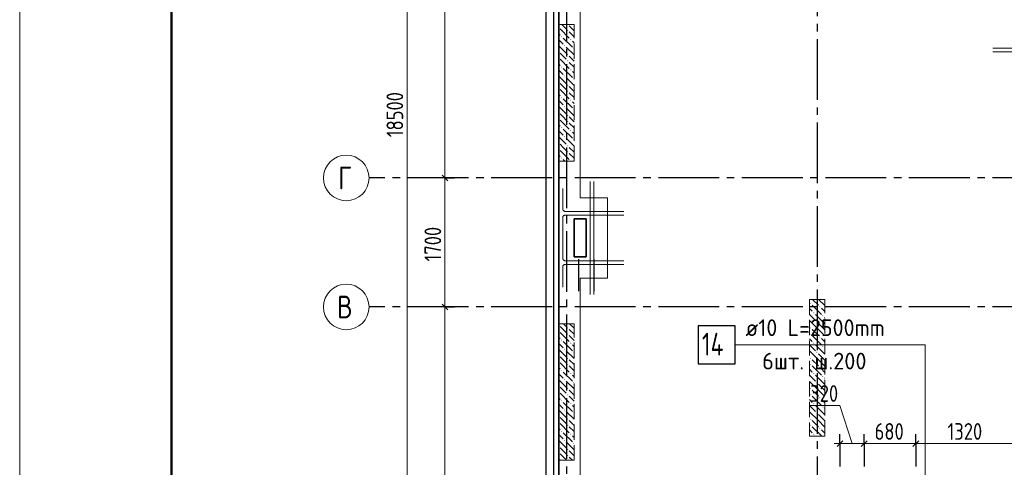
# Model space of a CAD drawing. Header units: millimetres. Extents: x 0 to 61017, y 0 to 42000.
# Tile 5 of 29: x 0 to 12965, y 24988 to 30885. Entities that reach past the tile are written whole.
import ezdxf

# ---------------------------------------------------------------- set-up
doc = ezdxf.new("R2010")
doc.units = ezdxf.units.MM
doc.linetypes.add('______2', pattern=[270, 200, -70])
doc.linetypes.add('______5', pattern=[1100, 800, -100, 100, -100])
for name, color, linetype, lineweight in [('Standard', 7, 'Continuous', 25), ('ДОП Низ по У', 7, 'Continuous', 25), ('ЖБ Пилон', 180, 'Continuous', 25), ('Обрамление П-обр. равн.', 7, 'Continuous', 25), ('Обрамление проемов стержнями', 7, 'Continuous', 25), ('Оси', 40, '______5', 18), ('Позиционная метка линия выноска', 7, 'Continuous', 13), ('Позиционная метка номер позиции', 7, 'Continuous', 13)]:
    doc.layers.add(name, color=color, linetype=linetype, lineweight=lineweight)
doc.layers.add('ЖБ Перекрытие верхний уровень', color=7, linetype='Continuous', lineweight=25, true_color=0xe0e0ff)
doc.styles.add('GOST 2.304-81', font='txt')
doc.styles.add('ISOCPEUR', font='txt')

msp = doc.modelspace()

# ---------------------------------------------------------------- hatches: boundary and pattern name
at = {"layer": 'ЖБ Пилон', "linetype": 'Continuous', "lineweight": 18, "transparency": 33554687}
for points in [[(7100, 30787), (7103, 30783), (7100, 30780)], [(7210, 30743), (7217, 30750), (7223, 30743), (7217, 30737)], [(7220, 30820), (7217, 30817), (7214, 30820)], [(7130, 30663), (7137, 30670), (7143, 30663), (7137, 30657)], [(7250, 30623), (7257, 30630), (7263, 30623), (7257, 30617)], [(7170, 30543), (7177, 30550), (7183, 30543), (7177, 30537)], [(7290, 30503), (7297, 30510), (7300, 30507), (7300, 30500), (7297, 30497)], [(7100, 30467), (7103, 30463), (7100, 30460)], [(7100, 30387), (7103, 30383), (7100, 30380)], [(7210, 30423), (7217, 30430), (7223, 30423), (7217, 30417)], [(7210, 30343), (7217, 30350), (7223, 30343), (7217, 30337)], [(7130, 30263), (7137, 30270), (7143, 30263), (7137, 30257)], [(7250, 30223), (7257, 30230), (7263, 30223), (7257, 30217)], [(7170, 30143), (7177, 30150), (7183, 30143), (7177, 30137)], [(7290, 30103), (7297, 30110), (7300, 30107), (7300, 30100), (7297, 30097)], [(7100, 30067), (7103, 30063), (7100, 30060)], [(7100, 29987), (7103, 29983), (7100, 29980)], [(7210, 30023), (7217, 30030), (7223, 30023), (7217, 30017)], [(7210, 29943), (7217, 29950), (7223, 29943), (7217, 29937)], [(7130, 29863), (7137, 29870), (7143, 29863), (7137, 29857)], [(7250, 29823), (7257, 29830), (7263, 29823), (7257, 29817)], [(7170, 29743), (7177, 29750), (7183, 29743), (7177, 29737)], [(7290, 29703), (7297, 29710), (7300, 29707), (7300, 29700), (7297, 29697)], [(7100, 29667), (7103, 29663), (7100, 29660)], [(7100, 29587), (7103, 29583), (7100, 29580)], [(7210, 29623), (7217, 29630), (7223, 29623), (7217, 29617)], [(7130, 29463), (7137, 29470), (7143, 29463), (7137, 29457)], [(7210, 29543), (7217, 29550), (7223, 29543), (7217, 29537)], [(7170, 29343), (7177, 29350), (7183, 29343), (7177, 29337)], [(7250, 29423), (7257, 29430), (7263, 29423), (7257, 29417)], [(7290, 29303), (7297, 29310), (7300, 29307), (7300, 29300), (7297, 29297)], [(7100, 29267), (7103, 29263), (7100, 29260)], [(7100, 29187), (7103, 29183), (7100, 29180)], [(7210, 29223), (7217, 29230), (7223, 29223), (7217, 29217)], [(7130, 29063), (7137, 29070), (7143, 29063), (7137, 29057)], [(7210, 29143), (7217, 29150), (7223, 29143), (7217, 29137)], [(7250, 29023), (7257, 29030), (7263, 29023), (7260, 29020), (7254, 29020)], [(10410, 27143), (10417, 27150), (10423, 27143), (10417, 27137)], [(10530, 27103), (10537, 27110), (10543, 27103), (10537, 27097)], [(10450, 27023), (10457, 27030), (10463, 27023), (10457, 27017)], [(10570, 26983), (10577, 26990), (10583, 26983), (10577, 26977)], [(7100, 26867), (7103, 26863), (7100, 26860)], [(10490, 26903), (10497, 26910), (10503, 26903), (10497, 26897)], [(7100, 26787), (7103, 26783), (7100, 26780)], [(7210, 26823), (7217, 26830), (7223, 26823), (7217, 26817)], [(7210, 26743), (7217, 26750), (7223, 26743), (7217, 26737)], [(10410, 26823), (10417, 26830), (10423, 26823), (10417, 26817)], [(10410, 26743), (10417, 26750), (10423, 26743), (10417, 26737)], [(10530, 26703), (10537, 26710), (10543, 26703), (10537, 26697)], [(7130, 26663), (7137, 26670), (7143, 26663), (7137, 26657)], [(7250, 26623), (7257, 26630), (7263, 26623), (7257, 26617)], [(10450, 26623), (10457, 26630), (10463, 26623), (10457, 26617)], [(10570, 26583), (10577, 26590), (10583, 26583), (10577, 26577)], [(7100, 26467), (7103, 26463), (7100, 26460)], [(7170, 26543), (7177, 26550), (7183, 26543), (7177, 26537)], [(7290, 26503), (7297, 26510), (7300, 26507), (7300, 26500), (7297, 26497)], [(10490, 26503), (10497, 26510), (10503, 26503), (10497, 26497)], [(7100, 26387), (7103, 26383), (7100, 26380)], [(7210, 26423), (7217, 26430), (7223, 26423), (7217, 26417)], [(7210, 26343), (7217, 26350), (7223, 26343), (7217, 26337)], [(10410, 26423), (10417, 26430), (10423, 26423), (10417, 26417)], [(10410, 26343), (10417, 26350), (10423, 26343), (10417, 26337)], [(7130, 26263), (7137, 26270), (7143, 26263), (7137, 26257)], [(7250, 26223), (7257, 26230), (7263, 26223), (7257, 26217)], [(10450, 26223), (10457, 26230), (10463, 26223), (10457, 26217)], [(10530, 26303), (10537, 26310), (10543, 26303), (10537, 26297)], [(10570, 26183), (10577, 26190), (10583, 26183), (10577, 26177)], [(7100, 26067), (7103, 26063), (7100, 26060)], [(7170, 26143), (7177, 26150), (7183, 26143), (7177, 26137)], [(7290, 26103), (7297, 26110), (7300, 26107), (7300, 26100), (7297, 26097)], [(10490, 26103), (10497, 26110), (10503, 26103), (10497, 26097)], [(7100, 25987), (7103, 25983), (7100, 25980)], [(7210, 26023), (7217, 26030), (7223, 26023), (7217, 26017)], [(7210, 25943), (7217, 25950), (7223, 25943), (7217, 25937)], [(10410, 26023), (10417, 26030), (10423, 26023), (10417, 26017)], [(10410, 25943), (10417, 25950), (10423, 25943), (10417, 25937)], [(7130, 25863), (7137, 25870), (7143, 25863), (7137, 25857)], [(7250, 25823), (7257, 25830), (7263, 25823), (7257, 25817)], [(10450, 25823), (10457, 25830), (10463, 25823), (10457, 25817)], [(10530, 25903), (10537, 25910), (10543, 25903), (10537, 25897)], [(7170, 25743), (7177, 25750), (7183, 25743), (7177, 25737)], [(7290, 25703), (7297, 25710), (7300, 25707), (7300, 25700), (7297, 25697)], [(10490, 25703), (10497, 25710), (10503, 25703), (10497, 25697)], [(10570, 25783), (10577, 25790), (10583, 25783), (10577, 25777)], [(7100, 25667), (7103, 25663), (7100, 25660)], [(7100, 25587), (7103, 25583), (7100, 25580)], [(7210, 25623), (7217, 25630), (7223, 25623), (7217, 25617)], [(7210, 25543), (7217, 25550), (7223, 25543), (7217, 25537)], [(10410, 25623), (10417, 25630), (10423, 25623), (10417, 25617)], [(10410, 25543), (10417, 25550), (10423, 25543), (10417, 25537)], [(7130, 25463), (7137, 25470), (7143, 25463), (7137, 25457)], [(7250, 25423), (7257, 25430), (7263, 25423), (7257, 25417)], [(10450, 25423), (10457, 25430), (10463, 25423), (10457, 25417)], [(10530, 25503), (10537, 25510), (10543, 25503), (10537, 25497)], [(7170, 25343), (7177, 25350), (7183, 25343), (7177, 25337)], [(7290, 25303), (7297, 25310), (7300, 25307), (7300, 25300), (7297, 25297)], [(7100, 25267), (7103, 25263), (7100, 25260)], [(7100, 25187), (7103, 25183), (7100, 25180)], [(7210, 25223), (7217, 25230), (7223, 25223), (7217, 25217)], [(7210, 25143), (7217, 25150), (7223, 25143), (7217, 25137)]]:
    msp.add_hatch(color=7, dxfattribs=at).paths.add_polyline_path(points, flags=16)

# ---------------------------------------------------------------- linework, layer by layer
at = {"layer": 'Standard', "color": 7, "linetype": 'Continuous', "lineweight": 13, "transparency": 33554687}
for p, q in [((5600, 28800), (5600, 34300)), ((5600, 27100), (5600, 28800)), ((5600, 21600), (5600, 27100)), ((10801, 25800), (10410, 25800)), ((10960, 25300), (10801, 25800)), ((10800, 25300), (10725, 25300)), ((10800, 25300), (11120, 25300)), ((11120, 25300), (11800, 25300)), ((11800, 25300), (13120, 25300))]:
    msp.add_line(p, q, dxfattribs=at)
at = {"layer": 'Standard', "color": 251, "linetype": 'Continuous', "lineweight": -3, "true_color": 0x656565, "transparency": 33554687}
for p, q in [((5600, 28800), (5475, 28800)), ((5600, 28800), (5725, 28800)), ((5600, 28800), (5600, 28800)), ((5600, 27100), (5475, 27100)), ((5600, 27100), (5725, 27100)), ((5600, 27100), (5600, 27100)), ((10800, 25300), (10800, 25425)), ((11120, 25300), (11120, 25425)), ((11800, 25300), (11800, 25425)), ((10800, 25300), (10800, 25175)), ((10800, 25300), (10800, 25000)), ((11120, 25300), (11120, 25175)), ((11120, 25300), (11120, 25000)), ((11800, 25300), (11800, 25175)), ((11800, 25300), (11800, 25000))]:
    msp.add_line(p, q, dxfattribs=at)
at = {"layer": 'Standard', "color": 7, "linetype": 'Continuous', "lineweight": 25, "transparency": 33554687}
for p, q in [((5638, 28763), (5562, 28838)), ((5638, 27063), (5562, 27138)), ((10762, 25263), (10838, 25338)), ((11082, 25263), (11158, 25338)), ((11762, 25263), (11838, 25338))]:
    msp.add_line(p, q, dxfattribs=at)
at = {"layer": 'Standard', "color": 7, "linetype": 'Continuous', "lineweight": 13, "transparency": 33554687}
msp.add_lwpolyline([(0, 0), (59400, 0), (59400, 42000), (0, 42000), (0, 0)], close=True, dxfattribs=at)
at = {"layer": 'Standard', "color": 7, "linetype": 'Continuous', "lineweight": 50, "transparency": 33554687}
msp.add_lwpolyline([(2000, 41500), (58900, 41500), (58900, 500), (2000, 500), (2000, 41500)], close=True, dxfattribs=at)
at = {"layer": 'Standard', "color": 7, "linetype": 'Continuous', "lineweight": 13, "transparency": 33554687}
msp.add_lwpolyline([(5100, 20400), (5100, 29236), (5100, 29236), (5100, 38900)], dxfattribs=at)
at = {"layer": 'Standard', "color": 254, "linetype": 'Continuous', "lineweight": 25, "true_color": 0xc4c4ff, "transparency": 33554687}
for points in [[(6929, 19695), (49881, 19695), (49881, 38970), (6929, 38970), (6929, 19695)], [(7029, 19795), (49781, 19795), (49781, 38870), (7029, 38870), (7029, 19795)]]:
    msp.add_lwpolyline(points, dxfattribs=at)
at = {"layer": 'ДОП Низ по У', "color": 7, "linetype": 'Continuous', "lineweight": 13, "transparency": 33554687}
msp.add_line((9537, 26600), (11623, 26600), dxfattribs=at)
at = {"layer": 'ДОП Низ по У', "color": 7, "linetype": 'Continuous', "lineweight": 25, "transparency": 33554687}
msp.add_lwpolyline([(8933, 26350), (9423, 26350), (9423, 26850), (8933, 26850), (8933, 26350)], dxfattribs=at)
at = {"layer": 'ЖБ Перекрытие верхний уровень', "color": 7, "linetype": 'Continuous', "lineweight": 35, "transparency": 33554687}
for p, q in [((7100, 34500), (7100, 19870)), ((7460, 28260), (7300, 28260)), ((7300, 28260), (7300, 27760)), ((7460, 27760), (7460, 28260)), ((7300, 27760), (7460, 27760))]:
    msp.add_line(p, q, dxfattribs=at)
at = {"layer": 'ЖБ Пилон', "color": 253, "linetype": '______2', "lineweight": 13, "true_color": 0xa0a0a0, "transparency": 33554687}
for p, q in [((7100, 30820), (7100, 29020)), ((7300, 30820), (7100, 30820)), ((7300, 29020), (7300, 30820)), ((7100, 29020), (7300, 29020)), ((10400, 27200), (10400, 25400)), ((10600, 27200), (10400, 27200)), ((10600, 25400), (10600, 27200)), ((7100, 26880), (7100, 25080)), ((7300, 26880), (7100, 26880)), ((7300, 25080), (7300, 26880)), ((10400, 25400), (10600, 25400)), ((7100, 25080), (7300, 25080))]:
    msp.add_line(p, q, dxfattribs=at)
at = {"layer": 'ЖБ Пилон', "color": 9, "linetype": 'Continuous', "lineweight": 18, "true_color": 0xc7c7c7, "transparency": 33554687}
for p, q in [((7117, 30763), (7237, 30643)), ((7157, 30803), (7140, 30820)), ((7197, 30763), (7157, 30803)), ((7237, 30803), (7300, 30740)), ((7100, 30700), (7117, 30683)), ((7100, 30620), (7157, 30563)), ((7157, 30643), (7277, 30523)), ((7237, 30723), (7300, 30660)), ((7300, 30580), (7277, 30603)), ((7100, 30540), (7197, 30443)), ((7300, 30420), (7197, 30523)), ((7157, 30403), (7117, 30443)), ((7117, 30363), (7237, 30243)), ((7197, 30363), (7157, 30403)), ((7237, 30403), (7300, 30340)), ((7100, 30300), (7117, 30283)), ((7100, 30220), (7157, 30163)), ((7157, 30243), (7277, 30123)), ((7237, 30323), (7300, 30260)), ((7100, 30140), (7197, 30043)), ((7300, 30020), (7197, 30123)), ((7300, 30180), (7277, 30203)), ((7157, 30003), (7117, 30043)), ((7117, 29963), (7237, 29843)), ((7197, 29963), (7157, 30003)), ((7237, 30003), (7300, 29940)), ((7100, 29900), (7117, 29883)), ((7100, 29820), (7157, 29763)), ((7157, 29843), (7277, 29723)), ((7237, 29923), (7300, 29860)), ((7100, 29740), (7197, 29643)), ((7300, 29620), (7197, 29723)), ((7300, 29780), (7277, 29803)), ((7157, 29603), (7117, 29643)), ((7117, 29563), (7237, 29443)), ((7197, 29563), (7157, 29603)), ((7237, 29603), (7300, 29540)), ((7100, 29500), (7117, 29483)), ((7157, 29443), (7277, 29323)), ((7237, 29523), (7300, 29460)), ((7100, 29420), (7157, 29363)), ((7100, 29340), (7197, 29243)), ((7300, 29220), (7197, 29323)), ((7300, 29380), (7277, 29403)), ((7157, 29203), (7117, 29243)), ((7197, 29163), (7157, 29203)), ((7237, 29203), (7300, 29140)), ((7100, 29100), (7117, 29083)), ((7117, 29163), (7237, 29043)), ((7157, 29043), (7180, 29020)), ((7237, 29123), (7300, 29060)), ((7100, 29020), (7100, 29020)), ((10437, 27123), (10557, 27003)), ((10440, 27200), (10517, 27123)), ((10520, 27200), (10597, 27123)), ((10400, 27080), (10437, 27043)), ((10400, 27000), (10477, 26923)), ((10597, 26883), (10477, 27003)), ((10597, 27043), (10557, 27083)), ((10600, 27040), (10597, 27043)), ((7157, 26803), (7117, 26843)), ((7160, 26880), (7197, 26843)), ((7300, 26820), (7240, 26880)), ((10517, 26803), (10400, 26920)), ((10517, 26883), (10597, 26803)), ((10597, 26963), (10600, 26960)), ((10597, 26883), (10600, 26880)), ((7117, 26763), (7237, 26643)), ((7197, 26763), (7157, 26803)), ((7237, 26803), (7300, 26740)), ((7237, 26723), (7300, 26660)), ((10437, 26803), (10517, 26723)), ((10437, 26723), (10557, 26603)), ((10517, 26803), (10597, 26723)), ((10597, 26803), (10600, 26800)), ((7100, 26700), (7117, 26683)), ((7100, 26620), (7157, 26563)), ((7157, 26643), (7277, 26523)), ((7300, 26580), (7277, 26603)), ((10400, 26680), (10437, 26643)), ((10400, 26600), (10477, 26523)), ((10597, 26483), (10477, 26603)), ((10597, 26643), (10557, 26683)), ((10600, 26640), (10597, 26643)), ((7100, 26540), (7197, 26443)), ((7300, 26420), (7197, 26523)), ((10517, 26403), (10400, 26520)), ((10517, 26483), (10597, 26403)), ((10597, 26563), (10600, 26560)), ((10597, 26483), (10600, 26480)), ((7157, 26403), (7117, 26443)), ((7117, 26363), (7237, 26243)), ((7197, 26363), (7157, 26403)), ((7237, 26403), (7300, 26340)), ((7237, 26323), (7300, 26260)), ((10437, 26403), (10517, 26323)), ((10437, 26323), (10557, 26203)), ((10517, 26403), (10597, 26323)), ((10597, 26403), (10600, 26400)), ((7100, 26300), (7117, 26283)), ((7100, 26220), (7157, 26163)), ((7157, 26243), (7277, 26123)), ((7300, 26180), (7277, 26203)), ((10400, 26280), (10437, 26243)), ((10400, 26200), (10477, 26123)), ((10597, 26083), (10477, 26203)), ((10597, 26243), (10557, 26283)), ((10600, 26240), (10597, 26243)), ((7100, 26140), (7197, 26043)), ((7300, 26020), (7197, 26123)), ((10517, 26003), (10400, 26120)), ((10517, 26083), (10597, 26003)), ((10597, 26163), (10600, 26160)), ((10597, 26083), (10600, 26080)), ((7157, 26003), (7117, 26043)), ((7117, 25963), (7237, 25843)), ((7197, 25963), (7157, 26003)), ((7237, 26003), (7300, 25940)), ((10437, 26003), (10517, 25923)), ((10517, 26003), (10597, 25923)), ((10597, 26003), (10600, 26000)), ((7100, 25900), (7117, 25883)), ((7100, 25820), (7157, 25763)), ((7157, 25843), (7277, 25723)), ((7237, 25923), (7300, 25860)), ((7300, 25780), (7277, 25803)), ((10400, 25880), (10437, 25843)), ((10437, 25923), (10557, 25803)), ((10597, 25683), (10477, 25803)), ((10597, 25843), (10557, 25883)), ((10600, 25840), (10597, 25843)), ((7100, 25740), (7197, 25643)), ((7300, 25620), (7197, 25723)), ((10400, 25800), (10477, 25723)), ((10517, 25603), (10400, 25720)), ((10517, 25683), (10597, 25603)), ((10597, 25763), (10600, 25760)), ((10597, 25683), (10600, 25680)), ((7157, 25603), (7117, 25643)), ((7117, 25563), (7237, 25443)), ((7197, 25563), (7157, 25603)), ((7237, 25603), (7300, 25540)), ((10437, 25603), (10517, 25523)), ((10517, 25603), (10597, 25523)), ((10597, 25603), (10600, 25600)), ((7100, 25500), (7117, 25483)), ((7100, 25420), (7157, 25363)), ((7157, 25443), (7277, 25323)), ((7237, 25523), (7300, 25460)), ((10400, 25480), (10437, 25443)), ((10437, 25523), (10557, 25403)), ((10597, 25443), (10557, 25483)), ((10600, 25440), (10597, 25443)), ((7100, 25340), (7197, 25243)), ((7300, 25220), (7197, 25323)), ((7300, 25380), (7277, 25403)), ((10400, 25400), (10400, 25400)), ((10480, 25400), (10477, 25403)), ((7157, 25203), (7117, 25243)), ((7117, 25163), (7200, 25080)), ((7197, 25163), (7157, 25203)), ((7237, 25203), (7300, 25140)), ((7100, 25100), (7117, 25083)), ((7237, 25123), (7280, 25080))]:
    msp.add_line(p, q, dxfattribs=at)
at = {"layer": 'Обрамление П-обр. равн.', "color": 7, "linetype": 'Continuous', "lineweight": 25, "transparency": 33554687}
for p, q in [((7360, 27730), (7360, 27310)), ((7560, 27730), (7560, 27310))]:
    msp.add_line(p, q, dxfattribs=at)
at = {"layer": 'Обрамление проемов стержнями', "color": 7, "linetype": 'Continuous', "lineweight": 18, "transparency": 33554687}
for p, q in [((12815, 30510), (14205, 30510)), ((12815, 30460), (14205, 30460)), ((7510, 27265), (7510, 28755)), ((7560, 27265), (7560, 28755))]:
    msp.add_line(p, q, dxfattribs=at)
for points in [[(7955, 28360), (7179, 28360), (7173, 28361), (7168, 28363), (7163, 28365), (7159, 28369), (7155, 28373), (7153, 28378), (7151, 28383), (7150, 28389), (7150, 28660)], [(7955, 28310), (7179, 28310), (7173, 28309), (7168, 28307), (7163, 28305), (7159, 28301), (7155, 28297), (7153, 28292), (7151, 28287), (7150, 28281), (7150, 28010)], [(7955, 27710), (7179, 27710), (7173, 27711), (7168, 27713), (7163, 27715), (7159, 27719), (7155, 27723), (7153, 27728), (7151, 27733), (7150, 27739), (7150, 28010)], [(7955, 27660), (7179, 27660), (7173, 27659), (7168, 27657), (7163, 27655), (7159, 27651), (7155, 27647), (7153, 27642), (7151, 27637), (7150, 27631), (7150, 27360)]]:
    msp.add_lwpolyline(points, dxfattribs=at)
at = {"layer": 'Оси', "color": 8, "linetype": '______5', "lineweight": -3, "transparency": 33554687}
for p, q in [((7200, 35800), (7200, 16970)), ((10500, 35030), (10500, 16970)), ((49910, 28800), (4600, 28800)), ((49910, 27100), (4600, 27100))]:
    msp.add_line(p, q, dxfattribs=at)
at = {"layer": 'Оси', "color": 7, "linetype": 'Continuous', "lineweight": 13, "transparency": 33554687}
for centre in [(4300, 28800), (4300, 27100)]:
    msp.add_circle(centre, 300, dxfattribs=at)
at = {"layer": 'Позиционная метка линия выноска', "color": 251, "linetype": 'Continuous', "lineweight": 13, "true_color": 0x494949, "transparency": 33554687}
msp.add_lwpolyline([(7380, 21450), (7380, 27480), (7740, 27480), (7740, 28540), (7380, 28540), (7380, 34220), (13970, 34220), (13970, 36060), (21470, 36060), (21470, 34220), (35010, 34220), (35010, 36060), (42510, 36060), (42510, 34220), (49330, 34220)], dxfattribs=at)
at = {"layer": 'Позиционная метка номер позиции', "color": 7, "linetype": 'Continuous', "lineweight": 13, "transparency": 33554687}
msp.add_lwpolyline([(11400, 23650), (11923, 24173), (11923, 26600), (9423, 26600)], dxfattribs=at)

# ---------------------------------------------------------------- texts
at = {"layer": 'Standard', "color": 7, "linetype": 'Continuous', "lineweight": 25, "transparency": 33554687, "char_height": 220, "attachment_point": 7, "rotation": 90, "style": 'GOST 2.304-81'}
for s, insert, width in [('18500', (5050, 29337), 750.83), ('1700', (5550, 27700), 625.74)]:
    msp.add_mtext(s, dxfattribs=dict(at, insert=insert, width=width))
at = {"layer": 'Standard', "color": 7, "linetype": 'Continuous', "lineweight": 25, "transparency": 33554687, "char_height": 220, "attachment_point": 7, "style": 'GOST 2.304-81'}
for s, insert, width in [('320', (10410, 25850), 516.38), ('680', (11257, 25350), 531.97), ('1320', (12218, 25350), 610.16)]:
    msp.add_mtext(s, dxfattribs=dict(at, insert=insert, width=width))
at = {"layer": 'ДОП Низ по У', "color": 7, "linetype": 'Continuous', "lineweight": 13, "transparency": 33554687, "attachment_point": 7, "style": 'ISOCPEUR'}
for s, insert, char_height, width in [('\\W0.96;ø10 L=2500mm ', (9557, 26717), 220, 2150.53), ('\\W0.76;14', (8983, 26460), 300, 504.56), ('\\W0.97;6шт. ш.200 ', (9777, 26277), 220, 1712.34)]:
    msp.add_mtext(s, dxfattribs=dict(at, insert=insert, char_height=char_height, width=width))
at = {"layer": 'Оси', "color": 7, "linetype": 'Continuous', "lineweight": 25, "transparency": 33554687, "char_height": 300, "attachment_point": 7, "style": 'ISOCPEUR'}
for s, insert, width in [('\\W0.78;Г', (4195, 28650), 326.41), ('\\W0.80;В', (4180, 26950), 359.83)]:
    msp.add_mtext(s, dxfattribs=dict(at, insert=insert, width=width))

doc.saveas('drawing.dxf')
